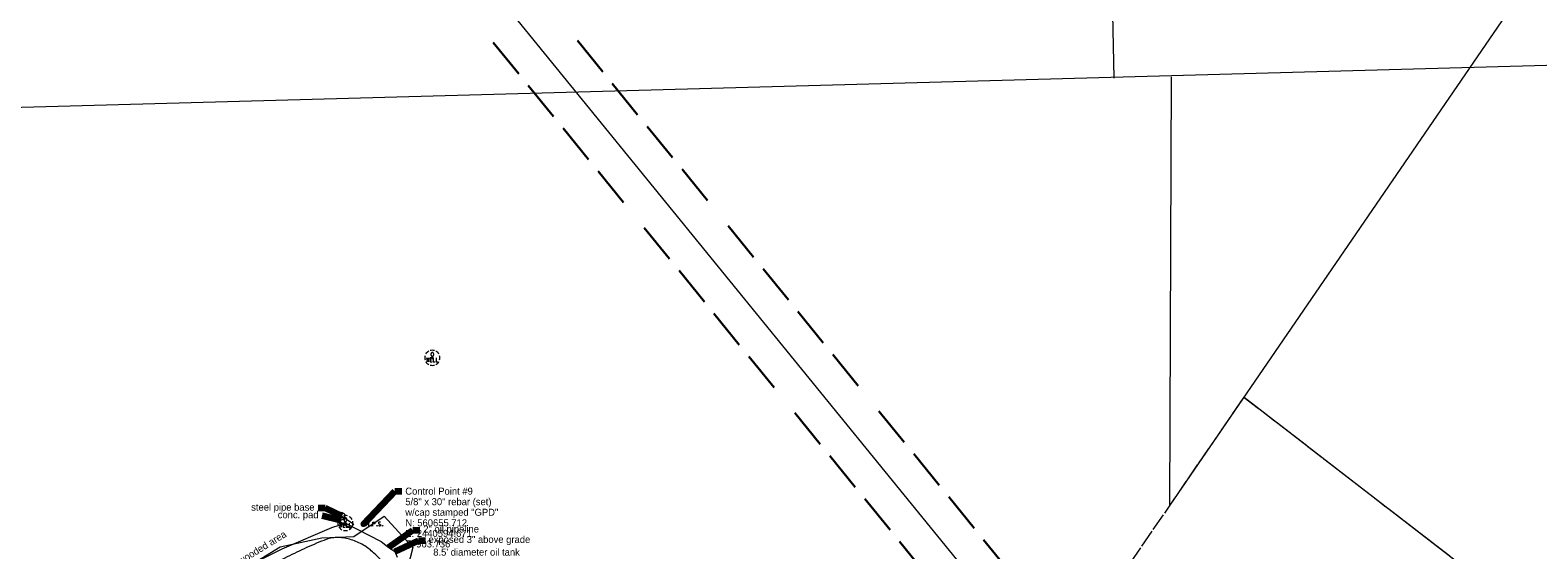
# Model space of a CAD drawing. Header units: feet. Extents: x 2433273 to 2447442, y 555003 to 575201.
# Tile 35 of 226: x 2440263 to 2441762, y 560630 to 561147. Entities that reach past the tile are written whole.
import ezdxf

# ---------------------------------------------------------------- set-up
doc = ezdxf.new("R2010")
doc.units = ezdxf.units.FT
doc.header["$LTSCALE"] = 50
doc.header["$MEASUREMENT"] = 0
for name, pattern in [('cl20', [100, 5, -5, 80, -5, 5]), ('corp', [0.4, 0.05, 0.09, 0.08, 0.09, 0.05, -0.04]), ('DGN Style 2', [484.236387, 290.541832, -193.694555]), ('DGN Style 5', [338.965471, 145.270916, -193.694555]), ('esmtrrex', [4.75, 0.8, -0.325, -0.325, 0.8, -0.3, 0.8, -0.3, 0.8, -0.3]), ('treert', [0.3, -0.15, -0.15])]:
    doc.linetypes.add(name, pattern=pattern)
for name, color, linetype, lineweight in [('DV_X_Corp_Line', 7, 'corp', 0), ('DV_X_Property_Line', 7, 'Continuous', 0), ('DV_X_Section_VMS_Line', 6, 'DGN Style 2', 0), ('PV_X_Driveway', 7, 'DGN Style 5', 0), ('RD_X_Cells', 7, 'Continuous', 0), ('RD_X_Concrete_Pad', 9, 'DGN Style 5', 0), ('RW_X_CL_20', 6, 'cl20', 0), ('RW_X_Esmt_RR', 6, 'esmtrrex', 30), ('SV_P_Mon_Cells_Set', 7, 'Continuous', 0), ('SV_X_Text', 7, 'Continuous', 0), ('UT_X_Gas', 2, 'Continuous', 0), ('UT_X_Oil', 2, 'Continuous', 0), ('UT_X_Oil_Cells', 2, 'Continuous', 0), ('UT_X_Oil_Cells (Construction)', 2, 'Continuous', 0), ('VG_X_Tree_Line_Rt', 3, 'treert', 0)]:
    doc.layers.add(name, color=color, linetype=linetype, lineweight=lineweight)
doc.styles.add('Slanted-Normal LS 0.50', font='font31.shx', dxfattribs={"height": 0.14})
doc.styles.add('Slanted-Normal LS 0.50_0', font='font31.shx')
doc.dimstyles.new('Dec-0  Slanted', dxfattribs={"dimscale": 50, "dimtxt": 0.14, "dimasz": 0.14, "dimexe": 0.07, "dimexo": 0.07, "dimgap": 0.07, "dimtad": 1, "dimdec": 0, "dimzin": 3, "dimdsep": 46, "dimtxsty": 'Slanted-Normal LS 0.50_0', "dimcen": 0.09, "dimclrd": 97, "dimclre": 97, "dimclrt": 7, "dimadec": 0, "dimazin": 3, "dimtfac": 1, "dimtdec": 0, "dimtofl": 0, "dimtmove": 1, "dimatfit": 1, "dimfxl": 1, "dimtzin": 3, "dimlwd": 0, "dimlwe": 0, "dimarcsym": 0})

# ---------------------------------------------------------------- blocks, each defined once
blk = doc.blocks.new('IPS_6')
at = {"layer": 'SV_P_Mon_Cells_Set', "linetype": 'Continuous', "lineweight": 0}
h = blk.add_hatch(color=2, dxfattribs=at)
edge = h.paths.add_edge_path()
edge.add_arc((0, 0), 0.06, 0, 360)
at = {"layer": 'SV_P_Mon_Cells_Set', "color": 2, "linetype": 'Continuous', "lineweight": 0, "flags": 128}
for points in [[(0.101, 0.04), (0.119, 0.04)], [(0.11, -0.04), (0.11, 0.04)], [(0.188, -0.04), (0.188, 0.04), (0.214, 0.04), (0.217, 0.039), (0.221, 0.038), (0.223, 0.037), (0.224, 0.036), (0.227, 0.033), (0.228, 0.029), (0.229, 0.024), (0.229, 0.017), (0.229, 0.014), (0.228, 0.01), (0.226, 0.006), (0.223, 0.004), (0.222, 0.003), (0.219, 0.002), (0.214, 0.001), (0.188, 0.001)], [(0.338, 0.034), (0.337, 0.036), (0.336, 0.037), (0.331, 0.039), (0.325, 0.04), (0.32, 0.04), (0.319, 0.04), (0.311, 0.038), (0.305, 0.034), (0.302, 0.029), (0.3, 0.024), (0.3, 0.021), (0.302, 0.016), (0.306, 0.011), (0.336, -0.008), (0.339, -0.01), (0.34, -0.013), (0.341, -0.017), (0.341, -0.02), (0.341, -0.024), (0.34, -0.027), (0.339, -0.03), (0.338, -0.032), (0.337, -0.034), (0.335, -0.036), (0.334, -0.037), (0.331, -0.039), (0.33, -0.039), (0.325, -0.04), (0.317, -0.04), (0.312, -0.039), (0.305, -0.034), (0.3, -0.03)], [(0.101, -0.04), (0.119, -0.04)], [(0.158, -0.029), (0.16, -0.029), (0.162, -0.03), (0.164, -0.033), (0.164, -0.036), (0.162, -0.039), (0.16, -0.04), (0.158, -0.04), (0.156, -0.039), (0.154, -0.036), (0.154, -0.033), (0.156, -0.03), (0.158, -0.029)], [(0.27, -0.029), (0.273, -0.029), (0.275, -0.03), (0.276, -0.033), (0.276, -0.036), (0.275, -0.039), (0.273, -0.04), (0.27, -0.04), (0.268, -0.039), (0.267, -0.036), (0.267, -0.033), (0.268, -0.03), (0.27, -0.029)], [(0.379, -0.029), (0.382, -0.029), (0.384, -0.03), (0.385, -0.033), (0.385, -0.036), (0.384, -0.039), (0.382, -0.04), (0.379, -0.04), (0.378, -0.039), (0.376, -0.036), (0.376, -0.033), (0.378, -0.03), (0.379, -0.029)]]:
    blk.add_lwpolyline(points, dxfattribs=at)
blk = doc.blocks.new('OWELL')
at = {"layer": 'UT_X_Oil_Cells', "color": 2, "linetype": 'Continuous', "lineweight": 0, "flags": 128}
for points in [[(-0.005, 0.108), (-0.007, 0.107), (-0.009, 0.107), (-0.012, 0.105), (-0.013, 0.104), (-0.016, 0.101), (-0.018, 0.099), (-0.019, 0.097), (-0.021, 0.095), (-0.024, 0.088), (-0.026, 0.082), (-0.027, 0.077), (-0.027, 0.068), (-0.027, 0.06), (-0.025, 0.053), (-0.024, 0.048), (-0.023, 0.046), (-0.021, 0.042), (-0.019, 0.039), (-0.017, 0.037), (-0.015, 0.036), (-0.013, 0.034), (-0.01, 0.032), (-0.005, 0.029), (-0.003, 0.029), (0.003, 0.029), (0.005, 0.029), (0.007, 0.03), (0.01, 0.031), (0.013, 0.033), (0.014, 0.034), (0.016, 0.036), (0.018, 0.037), (0.019, 0.04), (0.02, 0.042), (0.022, 0.044), (0.023, 0.046), (0.024, 0.049), (0.026, 0.054), (0.027, 0.059), (0.028, 0.063), (0.028, 0.064), (0.028, 0.068), (0.028, 0.072), (0.027, 0.077), (0.026, 0.082), (0.025, 0.086), (0.023, 0.09), (0.022, 0.094), (0.019, 0.098), (0.017, 0.1), (0.014, 0.103), (0.012, 0.105), (0.009, 0.107), (0.006, 0.108), (0.002, 0.109), (-0.002, 0.109), (-0.005, 0.108)], [(-0.115, -0.001), (-0.104, -0.081), (-0.09, -0.001), (-0.077, -0.081), (-0.066, -0.001)], [(-0.005, -0.001), (-0.043, -0.001), (-0.043, -0.081), (-0.003, -0.081)], [(-0.043, -0.041), (-0.016, -0.041)], [(0.017, -0.001), (0.017, -0.081), (0.055, -0.081)], [(0.077, -0.001), (0.077, -0.081), (0.115, -0.081)]]:
    blk.add_lwpolyline(points, dxfattribs=at)
at = {"layer": 'UT_X_Oil_Cells', "color": 2, "linetype": 'Continuous', "lineweight": 0}
for start, end in [(164.0021, 196.0591), (118.9866, 150.9578), (73.9409, 105.9366), (28.9866, 60.9578), (344.0021, 15.9979), (208.9866, 240.9578), (253.9409, 285.9366), (298.9866, 331.0134)]:
    blk.add_arc((0, 0), 0.15, start, end, dxfattribs=at)
at = {"layer": 'UT_X_Oil_Cells (Construction)', "color": 2, "linetype": 'Continuous', "lineweight": 30}
blk.add_point((0, 0), dxfattribs=at)
blk = doc.blocks.new('POST_48')
at = {"layer": 'RD_X_Cells', "color": 30, "linetype": 'Continuous', "lineweight": 0, "flags": 128}
blk.add_lwpolyline([(-0.065, -0.038), (0, -0.075), (0.065, -0.038), (0.065, 0.038), (0, 0.075), (-0.065, 0.038), (-0.065, -0.038)], dxfattribs=at)
blk = doc.blocks.new('OWELL_1')
at = {"layer": 'UT_X_Oil_Cells', "color": 2, "linetype": 'Continuous', "lineweight": 0, "flags": 128}
for points in [[(-0.005, 0.108), (-0.007, 0.107), (-0.009, 0.107), (-0.012, 0.105), (-0.013, 0.104), (-0.016, 0.101), (-0.018, 0.099), (-0.019, 0.097), (-0.021, 0.095), (-0.024, 0.088), (-0.026, 0.082), (-0.027, 0.077), (-0.027, 0.068), (-0.027, 0.06), (-0.025, 0.053), (-0.024, 0.048), (-0.023, 0.046), (-0.021, 0.042), (-0.019, 0.039), (-0.017, 0.037), (-0.015, 0.036), (-0.013, 0.034), (-0.01, 0.032), (-0.005, 0.029), (-0.003, 0.029), (0.003, 0.029), (0.005, 0.029), (0.007, 0.03), (0.01, 0.031), (0.013, 0.033), (0.014, 0.034), (0.016, 0.036), (0.018, 0.037), (0.019, 0.04), (0.02, 0.042), (0.022, 0.044), (0.023, 0.046), (0.024, 0.049), (0.026, 0.054), (0.027, 0.059), (0.028, 0.063), (0.028, 0.064), (0.028, 0.068), (0.028, 0.072), (0.027, 0.077), (0.026, 0.082), (0.025, 0.086), (0.023, 0.09), (0.022, 0.094), (0.019, 0.098), (0.017, 0.1), (0.014, 0.103), (0.012, 0.105), (0.009, 0.107), (0.006, 0.108), (0.002, 0.109), (-0.002, 0.109), (-0.005, 0.108)], [(-0.115, -0.001), (-0.104, -0.081), (-0.09, -0.001), (-0.077, -0.081), (-0.066, -0.001)], [(-0.005, -0.001), (-0.043, -0.001), (-0.043, -0.081), (-0.003, -0.081)], [(-0.043, -0.041), (-0.016, -0.041)], [(0.017, -0.001), (0.017, -0.081), (0.055, -0.081)], [(0.077, -0.001), (0.077, -0.081), (0.115, -0.081)]]:
    blk.add_lwpolyline(points, dxfattribs=at)
at = {"layer": 'UT_X_Oil_Cells', "color": 2, "linetype": 'Continuous', "lineweight": 0}
for start, end in [(164.0021, 196.0591), (118.9866, 150.9578), (73.9409, 105.9366), (28.9866, 60.9578), (344.0021, 15.9979), (208.9866, 240.9578), (253.9409, 285.9366), (298.9866, 331.0134)]:
    blk.add_arc((0, 0), 0.15, start, end, dxfattribs=at)
at = {"layer": 'UT_X_Oil_Cells (Construction)', "color": 2, "linetype": 'Continuous', "lineweight": 30}
blk.add_point((0, 0), dxfattribs=at)

msp = doc.modelspace()

# ---------------------------------------------------------------- linework, layer by layer
at = {"layer": 'DV_X_Corp_Line', "flags": 128}
msp.add_lwpolyline([(2442298, 557666), (2442294.6, 558000.6), (2442425.8, 558006.5), (2442420, 558432.5), (2442560.8, 558435.4), (2442758.4, 558439.6), (2442860.6, 558441.7), (2443033.8, 558444.6), (2443023.2, 559005.7), (2442548.7, 559004.5, 0.020581), (2442263.6, 559386), (2441313.9, 560553.5), (2441470.1, 560781.9), (2442304.2, 560137.9, 0.130723), (2442394.2, 560100), (2442424.2, 560095.8, -0.130727), (2442542.6, 560045.9), (2442658.3, 559956.3), (2442963, 560352.6)], format="xyb", dxfattribs=at)
at = {"layer": 'DV_X_Property_Line'}
for p, q in [((2441792.7, 561253.5), (2441396.5, 560674.4)), ((2441470.1, 560781.9), (2442304.2, 560137.9))]:
    msp.add_line(p, q, dxfattribs=at)
at = {"layer": 'DV_X_Section_VMS_Line'}
for p, q in [((2441341, 561099.3), (2441268, 564515.6)), ((2442059.3, 561119.8), (2433538.3, 560884.8)), ((2441396.5, 560674.4), (2441398.1, 561100.5))]:
    msp.add_line(p, q, dxfattribs=at)
at = {"layer": 'PV_X_Driveway'}
msp.add_open_spline([(2440640.2, 560592.4), (2440628.4, 560604), (2440616.6, 560615.6), (2440604.8, 560627.1), (2440593.2, 560638.5), (2440572.8, 560645.9), (2440557.8, 560640.4), (2440544.8, 560635.5), (2440531.6, 560629.4), (2440518.8, 560622.9), (2440504, 560615.4), (2440489.3, 560607.5), (2440474.4, 560600.2), (2440457.8, 560592), (2440440.9, 560584.2), (2440424.3, 560575.9), (2440413.7, 560570.7), (2440403.1, 560565.4), (2440392.6, 560559.9), (2440379.2, 560553), (2440365.8, 560546.1), (2440352.4, 560539.2), (2440340.3, 560530.8), (2440328.2, 560522.3), (2440316, 560513.9)], degree=3, knots=[0, 0, 0, 0, 0.075706, 0.075706, 0.075706, 0.150268, 0.150268, 0.150268, 0.215515, 0.215515, 0.215515, 0.291686, 0.291686, 0.291686, 0.376767, 0.376767, 0.376767, 0.431024, 0.431024, 0.431024, 0.5, 0.5, 0.5, 1, 1, 1, 1], dxfattribs=at)
at = {"layer": 'RD_X_Concrete_Pad', "flags": 128}
msp.add_lwpolyline([(2440573.1, 560663.5), (2440584.9, 560655.8), (2440581.9, 560651.2), (2440570, 560658.8), (2440573.1, 560663.5)], close=True, dxfattribs=at)
at = {"layer": 'RW_X_CL_20'}
for q in [(2438921.8, 563402.2), (2439727.2, 562412.1)]:
    msp.add_line((2442616.7, 558860), q, dxfattribs=at)
at = {"layer": 'RW_X_Esmt_RR'}
for p, q in [((2441198.7, 560550.9), (2439685.5, 562411.1)), ((2441282.2, 560552.8), (2439769, 562413.1))]:
    msp.add_line(p, q, dxfattribs=at)
at = {"layer": 'UT_X_Gas'}
msp.add_line((2440324.4, 560536.6), (2440513.9, 560631.1), dxfattribs=at)
at = {"layer": 'UT_X_Gas', "flags": 128}
msp.add_lwpolyline([(2440513.9, 560631.1), (2440563.4, 560652.1), (2440576.8, 560656.6), (2440612.5, 560638.4)], dxfattribs=at)
at = {"layer": 'UT_X_Oil'}
msp.add_line((2440573.1, 560663.5), (2440576.8, 560656.6), dxfattribs=at)
at = {"layer": 'UT_X_Oil', "flags": 128}
msp.add_lwpolyline([(2440612.5, 560638.4), (2440618.5, 560633.5), (2440623.1, 560630.5), (2440625.9, 560628.5), (2440628.1, 560622.6)], dxfattribs=at)
at = {"layer": 'VG_X_Tree_Line_Rt', "flags": 128}
msp.add_lwpolyline([(2440004, 560961.1), (2440022, 560930.8), (2440065.8, 560882.5), (2440090.5, 560851.1), (2440119.6, 560808.3), (2440140.6, 560776.2), (2440168, 560725.5), (2440202.2, 560678), (2440228, 560644.4), (2440249.1, 560607.4), (2440275.2, 560571.5), (2440293.9, 560540.4), (2440312.2, 560516.3), (2440351.5, 560542.1), (2440391.7, 560561.7), (2440423.5, 560578.6), (2440511.9, 560632.9), (2440553.3, 560642), (2440585, 560643.4), (2440615.4, 560663.5), (2440643.7, 560632.4), (2440636.3, 560602.7), (2440664.6, 560573.2), (2440684.3, 560548), (2440720.7, 560505), (2440721.8, 560534.2)], dxfattribs=at)

# ---------------------------------------------------------------- block references
at = {"layer": 'RD_X_Cells', "color": 30, "linetype": 'Continuous', "lineweight": 0, "xscale": 50, "yscale": 50, "zscale": 50}
msp.add_blockref('POST_48', (2440573.1, 560663.5), dxfattribs=at)
at = {"layer": 'SV_P_Mon_Cells_Set', "color": 2, "linetype": 'Continuous', "lineweight": 0, "xscale": 50, "yscale": 50, "zscale": 50}
msp.add_blockref('IPS_6', (2440594.7, 560655.7), dxfattribs=at)
at = {"layer": 'UT_X_Oil_Cells', "color": 2, "linetype": 'Continuous', "lineweight": 0, "xscale": 50, "yscale": 50, "zscale": 50}
for name, p in [('OWELL_1', (2440663.2, 560821)), ('OWELL', (2440576.8, 560656.6))]:
    msp.add_blockref(name, p, dxfattribs=at)

# ---------------------------------------------------------------- texts
at = {"layer": 'SV_X_Text', "style": 'Slanted-Normal LS 0.50'}
msp.add_text('wooded area', height=7, rotation=31.5554, dxfattribs=at).set_placement((2440472.8, 560615.3))
at = {"layer": 'SV_X_Text', "char_height": 7, "style": 'Slanted-Normal LS 0.50'}
for s, insert, attachment_point, line_spacing_factor in [('Control Point #9\\P5/8" x 30" rebar (set)\\Pw/cap stamped "GPD"\\PN: 560655.712\\PE: 2440594.671\\PZ: 903.736', (2440636.3, 560691.9), 1, 0.9), ('steel pipe base', (2440546.1, 560671.4), 6, 0.606), ('conc. pad', (2440550.1, 560663.9), 6, 0.606), ('2" oil pipeline', (2440654.2, 560649.7), 4, 0.606), ('exposed 3" above grade', (2440659.4, 560639.3), 4, 0.606), ("8.5' diameter oil tank", (2440664.1, 560627.7), 4, 0.606)]:
    msp.add_mtext(s, dxfattribs=dict(at, insert=insert, attachment_point=attachment_point, line_spacing_factor=line_spacing_factor))

# ---------------------------------------------------------------- leaders
at = {"layer": 'SV_X_Text', "color": 97, "linetype": 'Continuous', "lineweight": 0, "annotation_type": 0, "has_hookline": 1}
for points, hookline_direction, text_width in [([(2440594.7, 560655.7), (2440625.8, 560688.4), (2440632.8, 560688.4)], 0, 120.1), ([(2440573.1, 560663.5), (2440556.6, 560671.4), (2440549.6, 560671.4)], 1, 86.9), ([(2440572.7, 560659.2), (2440553.6, 560663.9)], 1, 53.4), ([(2440175.8, 560640.8), (2440185.7, 560656), (2440192.7, 560656)], 0, 76.1), ([(2440620, 560632.6), (2440643.7, 560649.7), (2440650.7, 560649.7)], 0, 75.7), ([(2440625.9, 560628.5), (2440649.5, 560639.3), (2440656.5, 560639.3)], 0, 131.4)]:
    msp.add_leader(points, dimstyle='Dec-0  Slanted', override={"dimtad": 0, "dimclrd": 0, "dimlwd": 65534}, dxfattribs=dict(at, hookline_direction=hookline_direction, text_width=text_width))

doc.saveas('drawing.dxf')
